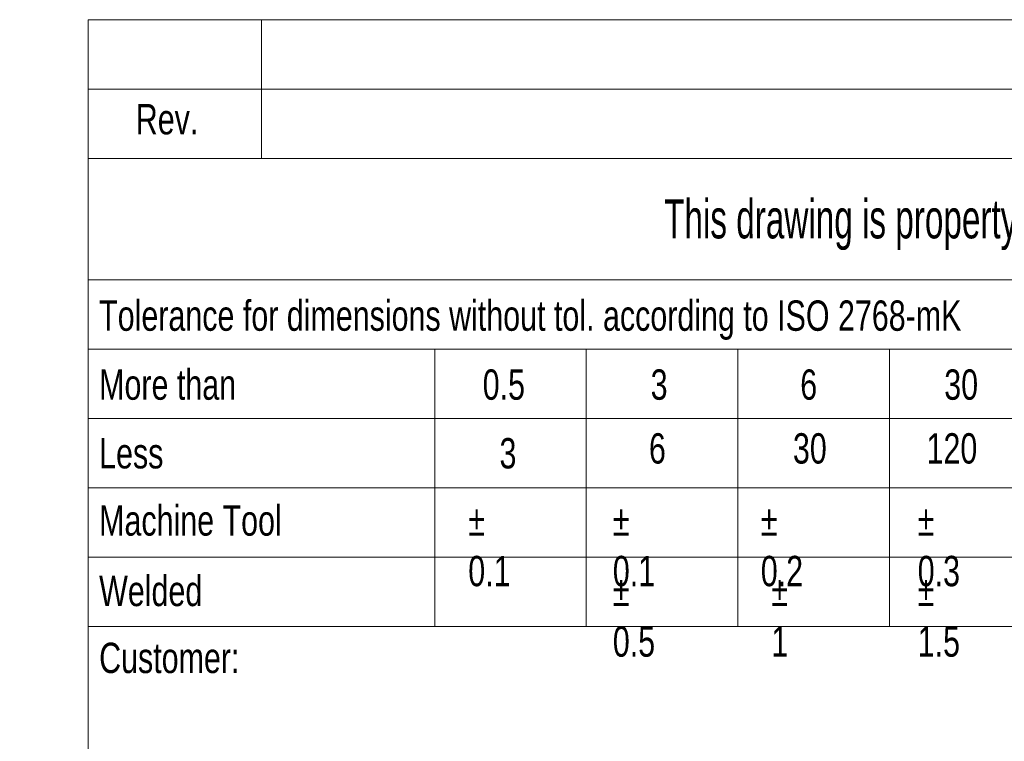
# Model space of a CAD drawing. Header units: millimetres. Extents: x 0 to 594, y 0 to 424.
# Tile 11 of 15: x 398 to 457, y 45 to 88. Entities that reach past the tile are written whole.
import ezdxf

# ---------------------------------------------------------------- set-up
doc = ezdxf.new("R2010")
doc.units = ezdxf.units.MM
doc.header["$LTSCALE"] = 0.25
doc.layers.add('SLD-0', color=179, linetype='Continuous')
doc.styles.add('SLDTEXTSTYLE2', font='TXT', dxfattribs={"width": 0.638186})
doc.styles.add('SLDTEXTSTYLE3', font='TXT', dxfattribs={"width": 0.75})

msp = doc.modelspace()

# ---------------------------------------------------------------- linework, layer by layer
at = {"color": 7, "linetype": 'Continuous', "lineweight": 18}
for p, q in [((402.554, 87.962), (588.826, 87.962)), ((402.554, 87.962), (402.554, 83.822)), ((412.902, 87.962), (412.902, 79.683)), ((402.554, 83.822), (588.826, 83.822)), ((402.554, 83.822), (402.554, 79.683)), ((402.554, 79.683), (402.554, 72.439)), ((402.554, 79.683), (588.826, 79.683)), ((402.554, 72.439), (402.554, 68.3)), ((402.554, 72.439), (588.826, 72.439)), ((402.554, 68.3), (495.69, 68.3)), ((402.554, 68.3), (402.554, 64.16)), ((423.251, 68.3), (423.251, 51.742)), ((432.306, 51.742), (432.306, 68.3)), ((441.361, 51.742), (441.361, 68.3)), ((450.416, 51.742), (450.416, 68.3)), ((402.554, 64.16), (402.554, 60.021)), ((402.554, 64.16), (495.69, 64.16)), ((402.554, 60.021), (402.554, 55.882)), ((402.554, 60.021), (495.69, 60.021)), ((402.554, 55.882), (402.554, 51.742)), ((402.554, 55.882), (495.69, 55.882)), ((402.554, 51.742), (402.554, 5.174)), ((402.554, 51.742), (423.251, 51.742)), ((423.251, 51.742), (432.306, 51.742)), ((432.306, 51.742), (441.361, 51.742)), ((441.361, 51.742), (450.416, 51.742)), ((450.416, 51.742), (459.47, 51.742))]:
    msp.add_line(p, q, dxfattribs=at)

# ---------------------------------------------------------------- texts
at = {"color": 7, "linetype": 'Continuous', "lineweight": 0, "style": 'SLDTEXTSTYLE3'}
for s, insert, char_height, attachment_point in [('Rev.', (407.272, 82.929), 1.811, 2), ('Tolerance for dimensions without tol. according to ISO 2768-mK', (403.216, 71.209), 1.81098, 1), ('More than', (403.216, 67.094), 1.811, 1), ('0.5', (426.119, 67.094), 1.811, 1), ('3', (436.147, 67.094), 1.811, 1), ('6', (445.078, 67.094), 1.811, 1), ('30', (453.677, 67.094), 1.811, 1), ('Less', (403.216, 62.996), 1.811, 1), ('3', (427.122, 62.996), 1.811, 1), ('6', (436.044, 63.285), 1.811, 1), ('30', (444.642, 63.285), 1.811, 1), ('120', (452.62, 63.285), 1.811, 1), ('Machine Tool', (403.216, 58.985), 1.81098, 1), ('%%p^J0.1', (425.256, 58.985), 1.811, 1), ('%%p^J0.1', (433.889, 58.985), 1.811, 1), ('%%p^J0.2', (442.724, 58.985), 1.811, 1), ('%%p^J0.3', (452.092, 58.985), 1.811, 1), ('Welded', (403.216, 54.78), 1.811, 1), ('%%p^J0.5', (433.889, 54.78), 1.811, 1), ('%%p^J1', (443.354, 54.78), 1.811, 1), ('%%p^J1.5', (452.092, 54.78), 1.811, 1), ('Customer:', (403.216, 50.784), 1.811, 1)]:
    msp.add_mtext(s, dxfattribs=dict(at, insert=insert, char_height=char_height, attachment_point=attachment_point))
at = {"layer": 'SLD-0', "color": 7, "insert": (493.275, 77.241), "char_height": 2.328397, "attachment_point": 2, "style": 'SLDTEXTSTYLE2'}
msp.add_mtext('This drawing is property of INSERTEC. Must not be copier or transferred to third parties in any way without written authorization.', dxfattribs=at)

doc.saveas('drawing.dxf')
